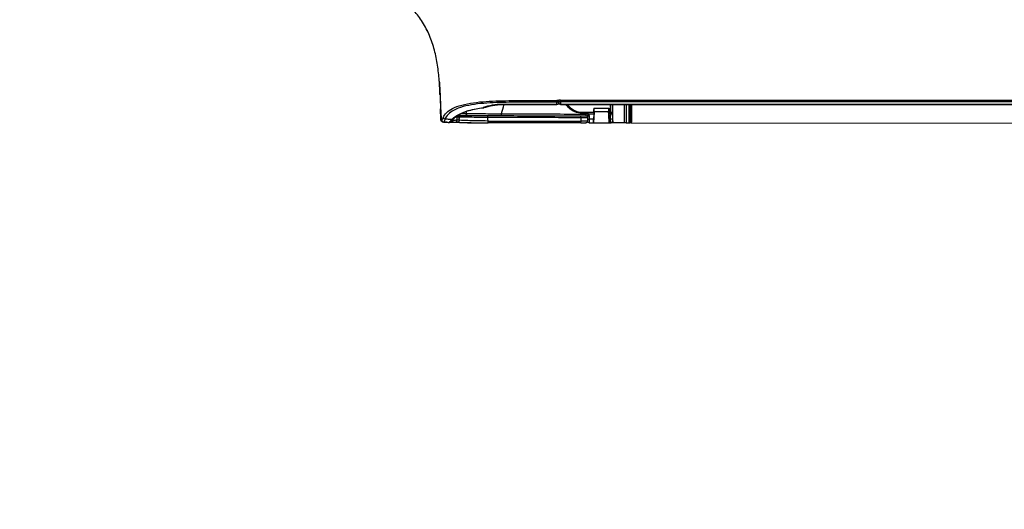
# Model space of a CAD drawing. Header units: millimetres. Extents: x -424979 to 718034, y -72486 to 344972.
# Tile 83 of 256: x 376992 to 377630, y 39987 to 40305. Entities that reach past the tile are written whole.
import ezdxf
from ezdxf import colors
from ezdxf.entities.mleader import LeaderData, LeaderLine
from ezdxf.math import Vec2, Vec3
from ezdxf.xclip import XClip

# ---------------------------------------------------------------- set-up
doc = ezdxf.new("R2010")
doc.units = ezdxf.units.MM
doc.header["$MEASUREMENT"] = 0
doc.header["$XCLIPFRAME"] = 0
doc.layers.add('0100_001_6_0_Nr_pióra__1', color=7, linetype='Continuous', lineweight=13)
doc.layers.add('IS_KLIM Opis_Średnice', color=7, linetype='Continuous', lineweight=9)
doc.layers.add('IS_KLIM_urządzenia', color=3, linetype='Continuous')
doc.layers.add('Rysunki i obrazki', color=7, linetype='Continuous')
picture_1 = doc.add_image_def('image6.tif', size_in_pixel=(4960, 3507))

# ---------------------------------------------------------------- blocks, each defined once
blk = doc.blocks.new('Rysunek_6_6', base_point=(-286891.41, 45461))
at = {"layer": '0100_001_6_0_Nr_pióra__1', "color": 7, "lineweight": 13}
image = blk.add_image(picture_1, insert=(-308193.9, 31055.98), size_in_units=(41994.67, 29692.6), rotation=-1.195405, dxfattribs=at)
image.set_boundary_path([(-0.5, -0.5), (4959.5, 3506.5)])
blk = doc.blocks.new('G$CFEA986A8')
at = {"layer": 'IS_KLIM_urządzenia', "linetype": 'Continuous'}
for p, q in [((902.57, 201.14), (563.89, 201.26)), ((902.37, 200.15), (902.37, 200.94)), ((902.37, 196.17), (902.37, 200.15)), ((902.57, 201.14), (902.77, 201.14)), ((902.57, 201.14), (902.57, 200.15)), ((902.57, 200.15), (902.57, 196.17)), ((902.77, 200.15), (902.57, 200.15)), ((903.79, 201.14), (902.77, 201.14)), ((902.77, 200.15), (902.77, 201.14)), ((902.78, 196.17), (902.77, 200.15)), ((902.97, 200.94), (902.97, 200.15)), ((902.97, 200.15), (902.98, 196.17)), ((908.45, 201.14), (907.89, 201.14)), ((908.01, 200.14), (908.41, 200.14)), ((912.52, 201.14), (908.47, 201.14)), ((912.52, 201.14), (912.37, 198.14)), ((912.55, 201.14), (912.52, 201.14)), ((913.83, 201.14), (912.55, 201.14)), ((912.56, 198.77), (912.59, 200.14)), ((912.59, 200.14), (913.83, 200.14)), ((913.83, 199.19), (913.83, 200.14)), ((914.13, 200.84), (914.13, 199.99)), ((914.13, 199.99), (914.13, 199.04)), ((921.53, 196.12), (921.53, 196.17)), ((921.53, 195.01), (921.53, 195.46))]:
    blk.add_line(p, q, dxfattribs=at)
at = {"layer": 'IS_KLIM_urządzenia', "linetype": 'Continuous', "extrusion": (0, 0, -1)}
for centre, radius, start, end in [((-902.57, 200.94), 0.2, 0.06, 90), ((-902.77, 200.94), 0.2, 90, 179.94), ((-913.83, 200.84), 0.3, 90, 180), ((-949.35, 200.44), 0.5, 357.7297, 89), ((-949.38, 199.62), 0.5, 270.2, 357.9509), ((-914.63, 199.19), 0.8, 328.4419, 0), ((-914.63, 199.04), 0.5, 328.4419, 360)]:
    blk.add_arc(centre, radius, start, end, dxfattribs=at)
at = {"layer": 'IS_KLIM_urządzenia', "linetype": 'Continuous', "extrusion": (1.00954e-06, -2.82004e-16, 1)}
blk.add_arc((953.43, 198.1, 0), 0.5, 336.3033, 1.7827, dxfattribs=at)
at = {"layer": 'IS_KLIM_urządzenia', "linetype": 'Continuous', "extrusion": (1.60164e-27, -6.12303e-17, -1)}
blk.add_arc((-921.53, 195.67), 0.5, 90, 180, dxfattribs=at)
at = {"layer": 'IS_KLIM_urządzenia', "linetype": 'Continuous'}
blk.add_arc((922.53, 195.67), 0.5, 90, 180, dxfattribs=at)
for centre, major_axis, ratio, start_param, end_param in [((902.57, 200.15), (-0.2, 0), 0.005236, 4.712394, 6.283185), ((902.77, 200.15), (-0.2, 0), 0.005236, 3.141593, 4.712397), ((907.89, 200.64), (0, -0.5), 0.996195, 3.141593, 4.711612), ((908.01, 199.89), (-0.499, -0.025), 0.499537, 4.687551, 6.182407), ((913.83, 199.99), (-0.3, 0), 0.500503, 3.141593, 4.742589), ((914.63, 199.71), (0.5, 0), 0.97477, 3.141593, 4.707041), ((914.65, 199.74), (-0.002, -0.5), 0.988846, 4.715581, 6.283185), ((916.08, 199.73), (-0.002, -0.5), 0.034879, 4.710765, 6.283185), ((916.08, 200.61), (0, -0.5), 0.034873, 3.089201, 4.710644), ((941.09, 200.61), (0, -0.5), 0.034873, 3.089633, 4.710644), ((941.13, 200.61), (0, 0.5), 0.034873, 6.231234, 7.852245), ((941.17, 199.65), (-0.002, -0.5), 0.034879, 4.710765, 6.283185), ((949.95, 200.45), (0.009, -0.5), 0.86661, 3.141593, 4.730312), ((949.98, 199.62), (-0.002, -0.5), 0.86639, 4.745476, 5.27577), ((950.87, 199.75), (-0.375, 0.331), 0.874767, 5.323694, 7.085331), ((951.12, 200.47), (0.009, -0.5), 0.866632, 3.141593, 4.730968), ((951.61, 200.49), (-0.144, 0.479), 0.997743, 5.938151, 6.276421), ((952.71, 199.67), (-0.457, 0.203), 0.909388, 3.595277, 5.050644), ((953.13, 200.41), (0.026, 0.499), 0.9983, 4.780824, 6.283185), ((908.08, 198.46), (-0.499, -0.025), 0.499537, 4.687551, 6.182407), ((908.08, 198.21), (-0.5, 0), 0.001724, 4.74727, 6.195919), ((913.83, 199.04), (-0.3, 0), 0.500503, 3.141593, 4.742589), ((913.95, 198.62), (-0.256, -0.157), 0.454954, 3.141593, 4.474043), ((914.63, 198.74), (0.5, 0), 0.003693, 3.75529, 4.703662), ((914.41, 198.27), (0.084, 0.288), 0.033955, 0, 1.578937), ((914.63, 198.24), (0, -0.3), 0.034873, 3.141593, 4.710644), ((915.73, 198.24), (0, -0.3), 0.034873, 3.141593, 4.710644), ((942.41, 196.53), (0.154, -0.476), 0.571177, 2.610999, 3.141593), ((942.41, 196.53), (-0.055, 0.497), 0.256635, 5.838948, 6.28321), ((946.76, 198.64), (0.002, 0.49), 0.738248, 4.644813, 6.283185), ((921.53, 195.67), (-0.5, 0), 0.894842, 3.141593, 4.712389), ((921.53, 195.01), (-0.5, 0), 0.894842, 3.141593, 4.712389), ((921.53, 195.01), (-0.5, 0), 0.001524, 1.570796, 3.141593), ((922.53, 195.67), (0.5, 0), 0.910452, 1.566816, 3.141593), ((922.53, 195.11), (0.5, 0), 0.910238, 1.566572, 3.141593), ((922.53, 195.11), (0.5, 0), 0.001837, 3.141593, 4.717362), ((922.53, 195.67), (0, 0.5), 0.009623, 5.856747, 6.283185), ((922.53, 195.11), (0.001, 0.5), 0.004977, 4.710563, 5.856245), ((937.19, 195.67), (0, 0.5), 0.010876, 5.85437, 6.283185)]:
    blk.add_ellipse(centre, major_axis=major_axis, ratio=ratio, start_param=start_param, end_param=end_param, dxfattribs=at)
at = {"layer": 'IS_KLIM_urządzenia', "linetype": 'Continuous', "extrusion": (0, 0, -1)}
for centre, major_axis, ratio, start_param, end_param in [((912.44, 199.14), (-0.11, -2), 0.052397, 3.13883, 4.18571), ((913.83, 199.14), (0, -2), 0.005231, 2.094713, 3.141593)]:
    blk.add_ellipse(centre, major_axis=major_axis, ratio=ratio, start_param=start_param, end_param=end_param, dxfattribs=at)
at = {"layer": 'IS_KLIM_urządzenia', "linetype": 'Continuous'}
for points, degree in [([(903.79, 201.14), (903.95, 201.14), (904.1, 201.14), (904.26, 201.14)], 3), ([(903.79, 196.17), (903.79, 197.83), (903.79, 199.49), (903.79, 201.14)], 3), ([(904.26, 201.14), (904.26, 199.49), (904.26, 197.83), (904.26, 196.17)], 3), ([(907.4, 200.64), (907.39, 200.64), (907.39, 200.64), (907.39, 200.64)], 3), ([(907.39, 200.64), (907.39, 199.15), (907.39, 197.66), (907.39, 196.17)], 3), ([(907.88, 201.14), (907.89, 201.14), (907.89, 201.14), (907.89, 201.14)], 3), ([(908.41, 200.14), (908.42, 199.66), (908.43, 199.17), (908.44, 198.69)], 3), ([(908.47, 201.14), (908.46, 201.14), (908.45, 201.14), (908.45, 201.14)], 3), ([(908.62, 198.14), (908.57, 199.14), (908.52, 200.14), (908.47, 201.14)], 3), ([(914.13, 200.54), (914.13, 200.36), (914.13, 200.17), (914.13, 199.99)], 3), ([(916.07, 199.74), (916.07, 200.03), (916.07, 200.32), (916.07, 200.62)], 3), ([(916.08, 201.11), (924.42, 201.11), (932.75, 201.11), (941.09, 201.11)], 3), ([(941.07, 200.62), (941.08, 200.62), (941.1, 200.62), (941.11, 200.62)], 3), ([(950.89, 200.21), (949.55, 198.7), (946.42, 197.44), (942.41, 196.99)], 3), ([(948.85, 200.42), (948.86, 200.19), (948.87, 199.97), (948.87, 199.74)], 3), ([(948.88, 199.6), (948.88, 199.6), (949.11, 199.6), (949.55, 199.6)], 3), ([(949.55, 199.6), (949.68, 199.6), (949.82, 199.6), (949.95, 199.6)], 3), ([(951.64, 200.99), (951.56, 200.97), (951.29, 200.69), (950.89, 200.21)], 3), ([(951.53, 200.98), (951.42, 200.97), (951.28, 200.97), (951.11, 200.97)], 3), ([(951.65, 200.98), (951.47, 200.97)], 1), ([(951.65, 200.99), (951.65, 200.99), (951.64, 200.99), (951.64, 200.99)], 3), ([(951.87, 200.98), (951.87, 200.98), (951.87, 200.98), (951.87, 200.98)], 3), ([(951.88, 200.98), (952.37, 200.96), (952.87, 200.93), (953.37, 200.9)], 3), ([(952.73, 200.13), (952.95, 200.65), (953.08, 200.92), (953.16, 200.91)], 3), ([(953.63, 200.42), (953.55, 200.42), (953.42, 200.17), (953.2, 199.67)], 3), ([(953.38, 200.9), (953.63, 200.89), (953.84, 200.67), (953.85, 200.42)], 3), ([(953.78, 200.42), (953.74, 200.42), (953.73, 200.42), (953.63, 200.42)], 3), ([(907.58, 196.17), (907.58, 196.85), (907.59, 197.53), (907.59, 198.21)], 3), ([(908.07, 198.21), (908.07, 197.53), (908.07, 196.85), (908.07, 196.17)], 3), ([(908.46, 198.19), (908.33, 198.19), (908.2, 198.2), (908.07, 198.21)], 3), ([(908.08, 198.71), (908.2, 198.7), (908.32, 198.69), (908.44, 198.69)], 3), ([(914.4, 198.27), (913.78, 198.27), (913.16, 198.27), (912.54, 198.27)], 3), ([(912.56, 198.77), (913.02, 198.77), (913.48, 198.77), (913.94, 198.77)], 3), ([(914.13, 198.74), (914.13, 198.82), (914.13, 198.91), (914.13, 198.98)], 3), ([(914.62, 198.24), (914.55, 198.24), (914.47, 198.25), (914.4, 198.27)], 3), ([(914.49, 198.56), (914.54, 198.54), (914.59, 198.54), (914.63, 198.54)], 3), ([(914.65, 199.24), (914.64, 199.24), (914.63, 199.24), (914.63, 199.23)], 3), ([(936.94, 196.3), (937.09, 197.09), (937.3, 197.88), (937.59, 198.66)], 3), ([(942.26, 197.01), (940.8, 196.54), (939.06, 196.17), (937.19, 196.17)], 3), ([(937.19, 196.13), (939.13, 196.13), (940.91, 196.5), (942.41, 196.99)], 3), ([(937.59, 198.66), (937.59, 198.66), (937.59, 198.66), (937.59, 198.66)], 3), ([(942.26, 197.01), (941.32, 196.71), (940.35, 196.47), (939.34, 196.33)], 3), ([(947, 198.6), (946.98, 198.42), (946.96, 198.23), (946.95, 198.04)], 3), ([(947.09, 198.59), (947.05, 198.6), (947.01, 198.6), (946.96, 198.61)], 3), ([(953.9, 198.93), (953.92, 198.4), (953.94, 197.87), (953.95, 197.34)], 3), ([(954.08, 193.57), (954.03, 194.82), (953.99, 196.07), (953.96, 197.32)], 3), ([(772.5, 196.17), (822.17, 196.17), (871.85, 196.17), (921.53, 196.17)], 3), ([(922.03, 195.11), (922.03, 195.29), (922.03, 195.48), (922.03, 195.67)], 3), ([(922.03, 195.1), (922.03, 195.07), (922.03, 195.04), (922.03, 195.01)], 3), ([(922.53, 195.56), (924.95, 195.55), (927.37, 195.55), (929.79, 195.53)], 3), ([(929.79, 195.08), (927.37, 195.09), (924.95, 195.1), (922.53, 195.1)], 3), ([(929.79, 195.53), (929.79, 195.45), (929.79, 195.27), (929.79, 195.08)], 3), ([(929.79, 195.53), (930.21, 195.53), (930.63, 195.53), (931.05, 195.53)], 3), ([(931.05, 195.07), (931.04, 195.07), (931.03, 195.07), (931.02, 195.07)], 3), ([(954.08, 193.57), (954.08, 193.49), (954.09, 193.42), (954.09, 193.34)], 3), ([(957.65, 175.95), (957.61, 176.03), (957.57, 176.11), (957.53, 176.2)], 3)]:
    blk.add_open_spline(points, degree=degree, dxfattribs=at)
for points, knots in [([(904.26, 201.14), (905.3, 201.14), (906.35, 201.14), (907.41, 201.14), (907.42, 201.14), (907.59, 201.14), (907.74, 201.14), (907.88, 201.14)], [0, 0, 0, 0, 0.863472, 0.863472, 0.877231, 0.877231, 1, 1, 1, 1]), ([(907.39, 200.64), (907.39, 200.7), (907.4, 200.75), (907.43, 200.86), (907.46, 200.91), (907.53, 201), (907.57, 201.04), (907.67, 201.09), (907.72, 201.12), (907.81, 201.14), (907.85, 201.14), (907.88, 201.14)], [0, 0, 0, 0, 0.21439, 0.21439, 0.428764, 0.428764, 0.643392, 0.643392, 0.858543, 0.858543, 1, 1, 1, 1]), ([(907.51, 199.89), (907.5, 200.05), (907.49, 200.2), (907.47, 200.42), (907.45, 200.5), (907.43, 200.61), (907.41, 200.64), (907.4, 200.64)], [0, 0, 0, 0, 0.353543, 0.353543, 0.676789, 0.676789, 1, 1, 1, 1]), ([(907.58, 198.46), (907.57, 198.71), (907.56, 198.96), (907.53, 199.44), (907.52, 199.66), (907.51, 199.89)], [0, 0, 0, 0, 0.522709, 0.522709, 1, 1, 1, 1]), ([(907.89, 201.14), (907.91, 201.14), (907.92, 201.1), (907.95, 200.95), (907.96, 200.84), (907.99, 200.55), (908, 200.35), (908.01, 200.14)], [0, 0, 0, 0, 0.323073, 0.323073, 0.646292, 0.646292, 1, 1, 1, 1]), ([(908.01, 200.14), (908.02, 199.85), (908.04, 199.56), (908.06, 199.09), (908.07, 198.9), (908.08, 198.71)], [0, 0, 0, 0, 0.604042, 0.604042, 1, 1, 1, 1]), ([(908.41, 200.14), (908.41, 200.33), (908.4, 200.51), (908.41, 200.8), (908.41, 200.92), (908.42, 201.09), (908.44, 201.14), (908.45, 201.14)], [0, 0, 0, 0, 0.320954, 0.320954, 0.641904, 0.641904, 1, 1, 1, 1]), ([(916.08, 201.11), (915.92, 201.11), (915.58, 201.11), (915.09, 201.1), (914.76, 201.08), (914.6, 201.05), (914.48, 201.03), (914.36, 200.97), (914.25, 200.87), (914.17, 200.73), (914.13, 200.61), (914.14, 200.54), (914.14, 200.54)], [0, 0, 0, 0, 0.161926, 0.367066, 0.579486, 0.703061, 0.770747, 0.816557, 0.869414, 0.929709, 0.994845, 1, 1, 1, 1]), ([(916.07, 200.62), (915.94, 200.62), (915.82, 200.61), (915.48, 200.61), (915.27, 200.61), (914.89, 200.6), (914.71, 200.59), (914.43, 200.58), (914.32, 200.57), (914.17, 200.56), (914.13, 200.55), (914.13, 200.54)], [0, 0, 0, 0, 0.119883, 0.119883, 0.339691, 0.339691, 0.55974, 0.55974, 0.779888, 0.779888, 1, 1, 1, 1]), ([(914.16, 199.74), (914.19, 199.74), (914.26, 199.74), (914.47, 199.74), (914.61, 199.74), (914.94, 199.74), (915.13, 199.74), (915.57, 199.74), (915.82, 199.74), (916.07, 199.74)], [0, 0, 0, 0, 0.243193, 0.243193, 0.486385, 0.486385, 0.729578, 0.729578, 1, 1, 1, 1]), ([(941.07, 200.62), (940.74, 200.62), (940.4, 200.62), (938.74, 200.62), (937.41, 200.62), (930.74, 200.62), (925.41, 200.62), (918.74, 200.62), (917.4, 200.62), (916.07, 200.62)], [0, 0, 0, 0, 0.039967, 0.039967, 0.199835, 0.199835, 0.839306, 0.839306, 1, 1, 1, 1]), ([(916.07, 199.74), (916.4, 199.73), (916.73, 199.73), (918.4, 199.73), (919.73, 199.72), (926.39, 199.7), (931.72, 199.68), (938.42, 199.66), (939.78, 199.65), (941.15, 199.65)], [0, 0, 0, 0, 0.039838, 0.039838, 0.199192, 0.199192, 0.836607, 0.836607, 1, 1, 1, 1]), ([(931.05, 195.53), (933.36, 195.52), (935.66, 195.57), (940.26, 195.7), (942.58, 195.82), (946.89, 196.44), (948.95, 196.94), (951.65, 198.37), (952.34, 199.25), (952.73, 200.13)], [0, 0, 0, 0, 0.25, 0.25, 0.5, 0.5, 0.75, 0.75, 1, 1, 1, 1]), ([(953.2, 199.67), (952.8, 198.78), (952.09, 197.91), (949.34, 196.5), (947.25, 196), (942.85, 195.37), (940.48, 195.24), (935.77, 195.12), (933.41, 195.07), (931.05, 195.07)], [0, 0, 0, 0, 0.25, 0.25, 0.5, 0.5, 0.75, 0.75, 1, 1, 1, 1]), ([(948.84, 201.02), (948.83, 201.02), (948.3, 201.03), (947.14, 201.07), (945.21, 201.1), (943.52, 201.11), (942.31, 201.11), (941.7, 201.11), (941.39, 201.11), (941.22, 201.11), (941.13, 201.11), (941.09, 201.11)], [0, 0, 0, 0, 0.004945, 0.253708, 0.502472, 0.751236, 0.875618, 0.937809, 0.968905, 0.984452, 1, 1, 1, 1]), ([(941.11, 200.62), (941.11, 200.6), (941.11, 200.58), (941.13, 200.26), (941.14, 199.95), (941.15, 199.65)], [0, 0, 0, 0, 0.050907, 0.050907, 1, 1, 1, 1]), ([(941.11, 200.62), (943.18, 200.61), (945.18, 200.56), (948.02, 200.45), (948.85, 200.42), (948.85, 200.42)], [0, 0, 0, 0, 0.5, 0.5, 1, 1, 1, 1]), ([(949.34, 200.94), (949.35, 200.94), (948.46, 200.96), (945.43, 201.07), (943.32, 201.12), (941.13, 201.11)], [0, 0, 0, 0, 0.5, 0.5, 1, 1, 1, 1]), ([(941.15, 199.65), (943.21, 199.64), (945.21, 199.62), (948.05, 199.61), (948.88, 199.6), (948.88, 199.6)], [0, 0, 0, 0, 0.5, 0.5, 1, 1, 1, 1]), ([(950.4, 200.02), (950.34, 199.94), (950.05, 199.6), (949.22, 199.02), (947.89, 198.34), (946.25, 197.76), (944.39, 197.32), (942.98, 197.08), (942.2, 197.02), (942.12, 197.01)], [0, 0, 0, 0, 0.063833, 0.253259, 0.439583, 0.622959, 0.803555, 0.981106, 1, 1, 1, 1]), ([(948.84, 201.02), (949.2, 201), (949.92, 200.98), (950.51, 200.96), (950.78, 200.96), (950.82, 200.96)], [0, 0, 0, 0, 0.463265, 0.920562, 1, 1, 1, 1]), ([(948.85, 200.42), (948.85, 200.42), (948.93, 200.42), (949.2, 200.42), (949.34, 200.43), (949.52, 200.43)], [0, 0, 0, 0, 0.594507, 0.594507, 1, 1, 1, 1]), ([(948.85, 200.42), (948.86, 200.2), (948.87, 199.99), (948.88, 199.72), (948.88, 199.66), (948.88, 199.6)], [0, 0, 0, 0, 0.787839, 0.787839, 1, 1, 1, 1]), ([(948.9, 198.92), (948.9, 199.03), (948.9, 199.14), (948.89, 199.41), (948.88, 199.57), (948.87, 199.78), (948.87, 199.84), (948.87, 199.9)], [0, 0, 0, 0, 0.306223, 0.306223, 0.782025, 0.782025, 1, 1, 1, 1]), ([(948.87, 199.88), (948.87, 199.82), (948.87, 199.77), (948.88, 199.57), (948.89, 199.41), (948.9, 199.14), (948.9, 199.03), (948.9, 198.92)], [0, 0, 0, 0, 0.200661, 0.200661, 0.688787, 0.688787, 1, 1, 1, 1]), ([(948.9, 198.9), (948.9, 198.95), (948.9, 199), (948.89, 199.17), (948.89, 199.28), (948.88, 199.46), (948.88, 199.53), (948.88, 199.59), (948.88, 199.6), (948.88, 199.6)], [0, 0, 0, 0, 0.111069, 0.111069, 0.444253, 0.444253, 0.778253, 0.778253, 1, 1, 1, 1]), ([(949.94, 200.95), (949.78, 200.94), (949.65, 200.94), (949.41, 200.94), (949.34, 200.94), (949.34, 200.94)], [0, 0, 0, 0, 0.405495, 0.405495, 1, 1, 1, 1]), ([(949.52, 200.43), (949.68, 200.43), (949.85, 200.44), (950.24, 200.44), (950.46, 200.45), (950.68, 200.45)], [0, 0, 0, 0, 0.427577, 0.427577, 1, 1, 1, 1]), ([(949.55, 199.6), (949.54, 199.67), (949.54, 199.74), (949.53, 200.01), (949.52, 200.22), (949.52, 200.43)], [0, 0, 0, 0, 0.242772, 0.242772, 1, 1, 1, 1]), ([(951.11, 200.97), (951.05, 200.97), (951, 200.97), (950.61, 200.96), (950.27, 200.95), (949.94, 200.95)], [0, 0, 0, 0, 0.140287, 0.140287, 1, 1, 1, 1]), ([(951.47, 200.97), (951.44, 200.96), (951.35, 200.93), (951.24, 200.85), (951.05, 200.69), (950.79, 200.42), (950.54, 200.13), (950.49, 200.07)], [0, 0, 0, 0, 0.055654, 0.152218, 0.398919, 0.883415, 1, 1, 1, 1]), ([(950.89, 200.21), (951.29, 200.19), (951.68, 200.18), (952.3, 200.15), (952.51, 200.14), (952.73, 200.13)], [0, 0, 0, 0, 0.64643, 0.64643, 1, 1, 1, 1]), ([(951.3, 200.97), (951.33, 200.97), (951.36, 200.97), (951.43, 200.97), (951.47, 200.97), (951.52, 200.97), (951.53, 200.98), (951.53, 200.98)], [0, 0, 0, 0, 0.196485, 0.196485, 0.598241, 0.598241, 1, 1, 1, 1]), ([(953.16, 200.91), (952.82, 200.93), (952.49, 200.95), (951.99, 200.98), (951.82, 200.98), (951.65, 200.99)], [0, 0, 0, 0, 0.665624, 0.665624, 1, 1, 1, 1]), ([(953.16, 200.91), (953.26, 200.91), (953.27, 200.91), (953.35, 200.9), (953.38, 200.9), (953.38, 200.9)], [0, 0, 0, 0, 0.500965, 0.500965, 1, 1, 1, 1]), ([(954.28, 189.89), (954.28, 189.89), (954.28, 189.9), (954.27, 190.02), (954.23, 190.6), (954.14, 191.94), (954.03, 194.22), (953.91, 197.18), (953.82, 199.32), (953.78, 200.42)], [0, 0, 0, 0, 0.003556, 0.013419, 0.063305, 0.179289, 0.407722, 0.697868, 1, 1, 1, 1]), ([(953.85, 200.42), (953.85, 200.42), (953.85, 200.42), (953.85, 200.42), (953.82, 200.42), (953.79, 200.42), (953.79, 200.42), (953.79, 200.42)], [0, 0, 0, 0, 0.184418, 0.184418, 0.99996, 0.99996, 1, 1, 1, 1]), ([(953.85, 200.35), (953.85, 200.35), (953.85, 200.34), (953.85, 200.28), (953.86, 200.2), (953.87, 199.99), (953.87, 199.86), (953.88, 199.58), (953.89, 199.42), (953.9, 199.15), (953.9, 199.04), (953.9, 198.93)], [0, 0, 0, 0, 0.028642, 0.028642, 0.295178, 0.295178, 0.560807, 0.560807, 0.826045, 0.826045, 1, 1, 1, 1]), ([(907.58, 198.46), (907.58, 198.45), (907.58, 198.45), (907.58, 198.41), (907.58, 198.37), (907.59, 198.3), (907.59, 198.25), (907.59, 198.21)], [0, 0, 0, 0, 0.085637, 0.085637, 0.50049, 0.50049, 1, 1, 1, 1]), ([(908.07, 198.21), (908.07, 198.21), (908.07, 198.22), (908.07, 198.3), (908.07, 198.39), (908.07, 198.54), (908.08, 198.61), (908.08, 198.68), (908.08, 198.7), (908.08, 198.71)], [0, 0, 0, 0, 0.016895, 0.016895, 0.500026, 0.500026, 0.914477, 0.914477, 1, 1, 1, 1]), ([(908.44, 198.69), (908.44, 198.59), (908.45, 198.48), (908.46, 198.31), (908.46, 198.25), (908.46, 198.19)], [0, 0, 0, 0, 0.648219, 0.648219, 1, 1, 1, 1]), ([(908.46, 198.19), (908.46, 198.17), (908.46, 198.16), (908.48, 197.81), (908.5, 197.48), (908.52, 197.14)], [0, 0, 0, 0, 0.042191, 0.042191, 1, 1, 1, 1]), ([(908.52, 197.14), (908.51, 197.26), (908.51, 197.37), (908.5, 197.58), (908.5, 197.68), (908.49, 197.86), (908.49, 197.93), (908.5, 198.05), (908.5, 198.09), (908.51, 198.13), (908.51, 198.14), (908.52, 198.14)], [0, 0, 0, 0, 0.215427, 0.215427, 0.43087, 0.43087, 0.646084, 0.646084, 0.860997, 0.860997, 1, 1, 1, 1]), ([(908.52, 198.14), (909.18, 198.14), (909.85, 198.14), (910.52, 198.14), (910.53, 198.14), (911.18, 198.14), (911.83, 198.14), (912.48, 198.14)], [0, 0, 0, 0, 0.504617, 0.504617, 0.508808, 0.508808, 1, 1, 1, 1]), ([(912.48, 197.14), (911.81, 197.14), (911.14, 197.14), (909.82, 197.14), (909.17, 197.14), (908.52, 197.14)], [0, 0, 0, 0, 0.504597, 0.504597, 1, 1, 1, 1]), ([(912.48, 197.14), (912.49, 197.48), (912.51, 197.81), (912.53, 198.18), (912.53, 198.23), (912.54, 198.27)], [0, 0, 0, 0, 0.885108, 0.885108, 1, 1, 1, 1]), ([(912.48, 198.14), (912.48, 198.14), (912.49, 198.12), (912.5, 198.05), (912.5, 197.99), (912.5, 197.85), (912.5, 197.77), (912.5, 197.58), (912.49, 197.47), (912.48, 197.29), (912.48, 197.22), (912.48, 197.14)], [0, 0, 0, 0, 0.215444, 0.215444, 0.430943, 0.430943, 0.645652, 0.645652, 0.859614, 0.859614, 1, 1, 1, 1]), ([(912.54, 198.27), (912.54, 198.38), (912.55, 198.5), (912.55, 198.66), (912.55, 198.72), (912.56, 198.77)], [0, 0, 0, 0, 0.645591, 0.645591, 1, 1, 1, 1]), ([(913.94, 198.77), (913.98, 198.69), (914.02, 198.61), (914.12, 198.47), (914.18, 198.41), (914.3, 198.32), (914.35, 198.29), (914.4, 198.27)], [0, 0, 0, 0, 0.40011, 0.40011, 0.760145, 0.760145, 1, 1, 1, 1]), ([(914.49, 198.56), (914.46, 198.57), (914.43, 198.58), (914.36, 198.62), (914.32, 198.65), (914.26, 198.7), (914.24, 198.73), (914.22, 198.76), (914.21, 198.77), (914.21, 198.78)], [0, 0, 0, 0, 0.256779, 0.256779, 0.615768, 0.615768, 0.927089, 0.927089, 1, 1, 1, 1]), ([(915.72, 198.24), (915.52, 198.24), (915.32, 198.24), (914.96, 198.24), (914.79, 198.24), (914.62, 198.24)], [0, 0, 0, 0, 0.545123, 0.545123, 1, 1, 1, 1]), ([(914.63, 199.23), (914.63, 199.21), (914.63, 199.19), (914.63, 199.13), (914.63, 199.09), (914.63, 199.01), (914.63, 198.96), (914.63, 198.85), (914.63, 198.8), (914.63, 198.74)], [0, 0, 0, 0, 0.251437, 0.251437, 0.502865, 0.502865, 0.754279, 0.754279, 1, 1, 1, 1]), ([(937.59, 198.66), (937.25, 198.66), (936.92, 198.66), (935.26, 198.67), (933.92, 198.67), (927.26, 198.7), (921.92, 198.72), (915.94, 198.74), (915.28, 198.74), (914.63, 198.74)], [0, 0, 0, 0, 0.043508, 0.043508, 0.217737, 0.217737, 0.914651, 0.914651, 1, 1, 1, 1]), ([(914.63, 198.54), (914.83, 198.54), (915.03, 198.54), (915.4, 198.54), (915.57, 198.54), (915.73, 198.54)], [0, 0, 0, 0, 0.545123, 0.545123, 1, 1, 1, 1]), ([(916.08, 199.23), (915.89, 199.24), (915.71, 199.24), (915.38, 199.24), (915.24, 199.24), (914.99, 199.24), (914.89, 199.24), (914.73, 199.24), (914.67, 199.24), (914.65, 199.24)], [0, 0, 0, 0, 0.270422, 0.270422, 0.513615, 0.513615, 0.756808, 0.756808, 1, 1, 1, 1]), ([(919.6, 196.19), (919.44, 196.43), (919.25, 196.66), (918.18, 197.73), (916.97, 198.24), (915.72, 198.24)], [0, 0, 0, 0, 0.192531, 0.192531, 1, 1, 1, 1]), ([(915.73, 198.54), (917.05, 198.54), (918.35, 198), (919.54, 196.8), (919.78, 196.5), (919.98, 196.17)], [0, 0, 0, 0, 0.772238, 0.772238, 1, 1, 1, 1]), ([(941.17, 199.15), (940.83, 199.15), (940.5, 199.15), (938.83, 199.16), (937.5, 199.16), (930.84, 199.18), (925.51, 199.2), (918.81, 199.22), (917.45, 199.23), (916.08, 199.23)], [0, 0, 0, 0, 0.039838, 0.039838, 0.199192, 0.199192, 0.836607, 0.836607, 1, 1, 1, 1]), ([(937.59, 198.66), (937.59, 198.72), (937.59, 198.77), (937.59, 198.88), (937.59, 198.93), (937.59, 199.02), (937.58, 199.05), (937.58, 199.11), (937.58, 199.14), (937.58, 199.15), (937.58, 199.16), (937.58, 199.16), (937.58, 199.16), (937.58, 199.16)], [0, 0, 0, 0, 0.215384, 0.215384, 0.430768, 0.430768, 0.646164, 0.646164, 0.861588, 0.861588, 0.968092, 0.968092, 1, 1, 1, 1]), ([(947, 198.61), (945.56, 198.61), (943.97, 198.62), (940.8, 198.64), (939.2, 198.65), (937.59, 198.66)], [0, 0, 0, 0, 0.5, 0.5, 1, 1, 1, 1]), ([(948.92, 199.12), (948.52, 199.12), (947.86, 199.12), (945.48, 199.13), (943.36, 199.14), (941.17, 199.15)], [0, 0, 0, 0, 0.365319, 0.365319, 1, 1, 1, 1]), ([(946.96, 198.61), (946.96, 198.63), (946.96, 198.65), (946.96, 198.69), (946.95, 198.71), (946.95, 198.77), (946.94, 198.81), (946.93, 198.9), (946.91, 198.95), (946.88, 199.03), (946.86, 199.06), (946.82, 199.11), (946.8, 199.12), (946.77, 199.13), (946.77, 199.13), (946.76, 199.13)], [0, 0, 0, 0, 0.079375, 0.079375, 0.152142, 0.152142, 0.308093, 0.308093, 0.533795, 0.533795, 0.744603, 0.744603, 0.955402, 0.955402, 1, 1, 1, 1]), ([(947.12, 198.6), (947.11, 198.6), (947.11, 198.6), (947.1, 198.6), (947.1, 198.6), (947.09, 198.6), (947.09, 198.6), (947.09, 198.6), (947.09, 198.6), (947.09, 198.59), (947.09, 198.59), (947.09, 198.59), (947.09, 198.59), (947.09, 198.59)], [0, 0, 0, 0, 0.615634, 0.615634, 0.835116, 0.835116, 0.937229, 0.937229, 0.970666, 0.970666, 0.991316, 0.991316, 1, 1, 1, 1]), ([(948.34, 198.61), (948.2, 198.61), (948.06, 198.61), (947.67, 198.6), (947.43, 198.6), (947.12, 198.6)], [0, 0, 0, 0, 0.367139, 0.367139, 1, 1, 1, 1]), ([(948.89, 199.29), (948.89, 199.28), (948.89, 199.28), (948.89, 199.17), (948.9, 199.05), (948.9, 198.92)], [0, 0, 0, 0, 0.062899, 0.062899, 1, 1, 1, 1]), ([(953.96, 197.32), (953.96, 197.33), (953.96, 197.35), (953.95, 197.46), (953.95, 197.55), (953.94, 197.71), (953.94, 197.79), (953.94, 197.89), (953.94, 197.92), (953.94, 197.94)], [0, 0, 0, 0, 0.073533, 0.073533, 0.446951, 0.446951, 0.819136, 0.819136, 1, 1, 1, 1]), ([(953.96, 197.32), (953.96, 197.33), (953.96, 197.35), (953.95, 197.46), (953.95, 197.55), (953.94, 197.71), (953.94, 197.79), (953.94, 197.89), (953.94, 197.92), (953.94, 197.94)], [0, 0, 0, 0, 0.073549, 0.073549, 0.446953, 0.446953, 0.819124, 0.819124, 1, 1, 1, 1]), ([(953.96, 197.32), (953.96, 197.33), (953.96, 197.35), (953.95, 197.46), (953.95, 197.55), (953.94, 197.71), (953.94, 197.79), (953.94, 197.89), (953.94, 197.92), (953.94, 197.94)], [0, 0, 0, 0, 0.07355, 0.07355, 0.446954, 0.446954, 0.819125, 0.819125, 1, 1, 1, 1]), ([(921.53, 196.12), (921.36, 196.12), (921.19, 196.12), (919.69, 196.12), (918.36, 196.12), (911.69, 196.12), (906.36, 196.12), (879.69, 196.12), (858.36, 196.12), (815.52, 196.12), (794.01, 196.12), (772.5, 196.12)], [0, 0, 0, 0, 0.003355, 0.003355, 0.030195, 0.030195, 0.137556, 0.137556, 0.566999, 0.566999, 1, 1, 1, 1]), ([(772.5, 195.46), (778.46, 195.46), (784.43, 195.46), (834.1, 195.46), (877.81, 195.46), (921.53, 195.46)], [0, 0, 0, 0, 0.120088, 0.120088, 1, 1, 1, 1]), ([(917.32, 195.01), (917.22, 195.01), (917.12, 195.01), (911.69, 195.01), (906.36, 195.01), (879.69, 195.01), (858.36, 195.01), (815.52, 195.01), (794.01, 195.01), (772.5, 195.01)], [0, 0, 0, 0, 0.002026, 0.002026, 0.112505, 0.112505, 0.554422, 0.554422, 1, 1, 1, 1]), ([(921.53, 195.01), (921.36, 195.01), (921.19, 195.01), (919.79, 195.01), (918.56, 195.01), (917.32, 195.01)], [0, 0, 0, 0, 0.118862, 0.118862, 1, 1, 1, 1]), ([(921.53, 195.46), (921.53, 195.61), (921.53, 195.76), (921.53, 195.98), (921.53, 196.05), (921.53, 196.12)], [0, 0, 0, 0, 0.674854, 0.674854, 1, 1, 1, 1]), ([(937.19, 196.17), (933.26, 196.17), (929.32, 196.17), (924.43, 196.17), (923.48, 196.17), (922.53, 196.17)], [0, 0, 0, 0, 0.804889, 0.804889, 1, 1, 1, 1]), ([(922.53, 196.13), (922.53, 195.99), (922.53, 195.85), (922.53, 195.66), (922.53, 195.61), (922.53, 195.56)], [0, 0, 0, 0, 0.728288, 0.728288, 1, 1, 1, 1]), ([(922.53, 196.13), (922.69, 196.13), (922.86, 196.13), (924.36, 196.13), (925.69, 196.13), (930.41, 196.13), (933.8, 196.13), (937.19, 196.13)], [0, 0, 0, 0, 0.033958, 0.033958, 0.30672, 0.30672, 1, 1, 1, 1]), ([(931.02, 195.07), (930.61, 195.07), (930.2, 195.07), (929.79, 195.08), (929.79, 195.08), (929.79, 195.08)], [0, 0, 0, 0, 0.999951, 0.999951, 1, 1, 1, 1]), ([(931.05, 195.53), (931.05, 195.5), (931.05, 195.46), (931.05, 195.41), (931.05, 195.4), (931.05, 195.34), (931.05, 195.29), (931.05, 195.19), (931.05, 195.13), (931.05, 195.07)], [0, 0, 0, 0, 0.339646, 0.339646, 0.410746, 0.410746, 0.705373, 0.705373, 1, 1, 1, 1]), ([(954.08, 193.57), (954.09, 193.47), (954.15, 191.99), (954.3, 189.13), (954.78, 185.02), (955.5, 181.64), (956.33, 179), (957.09, 177.07), (958, 175.22), (959.36, 172.98), (960.56, 171.47), (961.41, 170.57)], [0, 0, 0, 0, 0.012305, 0.179842, 0.347379, 0.514916, 0.598685, 0.682453, 0.766222, 0.84999, 1, 1, 1, 1])]:
    blk.add_open_spline(points, degree=3, knots=knots, dxfattribs=at)

msp = doc.modelspace()

# ---------------------------------------------------------------- block references
at = {"layer": 'IS_KLIM_urządzenia', "xscale": 2.4, "yscale": 2.4, "zscale": 2.4, "rotation": 179.9922287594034}
msp.add_blockref('G$CFEA986A8', (379554.24, 40720.06), dxfattribs=at)
at = {"layer": 'Rysunki i obrazki', "color": 151, "linetype": 'Continuous', "lineweight": 20, "true_color": 0x80c2ff}
ref = msp.add_blockref('Rysunek_6_6', (361669.9, 45461), dxfattribs=at)
XClip(ref).set_block_clipping_path([(-308193.8982892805, 31055.984616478), (-266208.371343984, 30179.8821280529), (-265588.9174272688, 59866.0198290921), (-307574.4443725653, 60742.1223175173)])

# ---------------------------------------------------------------- next in the draw order: leaders
at = {"layer": 'IS_KLIM Opis_Średnice', "ltscale": 30}
ml = msp.add_multileader_mtext('Standard', dxfattribs=at)
ml.set_content('{\\fArial|b0|i0|c238|p0;\\C7;Odprowadzenie skroplin (przewód tłoczny) od klimatyzatora zastosować pompkę skroplin. W związku z brakiem w pobliżu istenijącego pionu kanalizacyji sanitarnej skropliny z klimatyzacji zaleca się odprowadzić na zewnątrz budynku. W tym celu należy zamontować rurę odpływową, która skieruje wodę do rynny lub specjalnego zbiornika. Należy pamiętać o regularnym opróżnianiu zbiornika, aby zapobiec jego przepełnieniu. Ustalić bezpośrednio z Inwestrem podczas  robót budowlanych.  }', color=256)
ml.set_leader_properties()
ml.build(insert=Vec2(0, 0))
ml.multileader.update_dxf_attribs({"text_left_attachment_type": 6, "text_right_attachment_type": 6, "dogleg_length": 0.36})
ctx = ml.context
ctx.base_point, ctx.char_height, ctx.plane_origin, ctx.plane_y_axis = Vec3(364434.53, 36031.62), 250, Vec3(368533.58, 52396.37), Vec3(0, -1)
ctx.left_attachment, ctx.right_attachment = 6, 6
notes = []
notes.append((ctx, [(0, (1, 1, 0), (375426.78, 36031.62), (-1, 0), 0.36, [(1, [(378392.56, 40720.36), (370462.17, 40838.15)], 256, [])])]))
ctx.mtext.insert, ctx.mtext.width, ctx.mtext.flow_direction = Vec3(364436.53, 36355.12), 11099.9713, 5
ctx.mtext.has_bg_fill, ctx.mtext.bg_color, ctx.mtext.bg_scale_factor, ctx.mtext.bg_transparency, ctx.mtext.use_window_bg_color = 1, -939524096, 1.5, 0, 1
for ctx, leaders in notes:
    for number, flags, end, landing, length, lines in leaders:
        leader = LeaderData()
        leader.index, (leader.has_last_leader_line, leader.has_dogleg_vector, leader.attachment_direction) = number, flags
        leader.last_leader_point, leader.dogleg_vector, leader.dogleg_length = Vec3(end), Vec3(landing), length
        for number, points, colour, breaks in lines:
            line = LeaderLine()
            line.index, line.vertices, line.color, line.breaks = number, Vec3.list(points), colors.encode_raw_color(colour), breaks
            leader.lines.append(line)
        ctx.leaders.append(leader)

doc.saveas('drawing.dxf')
